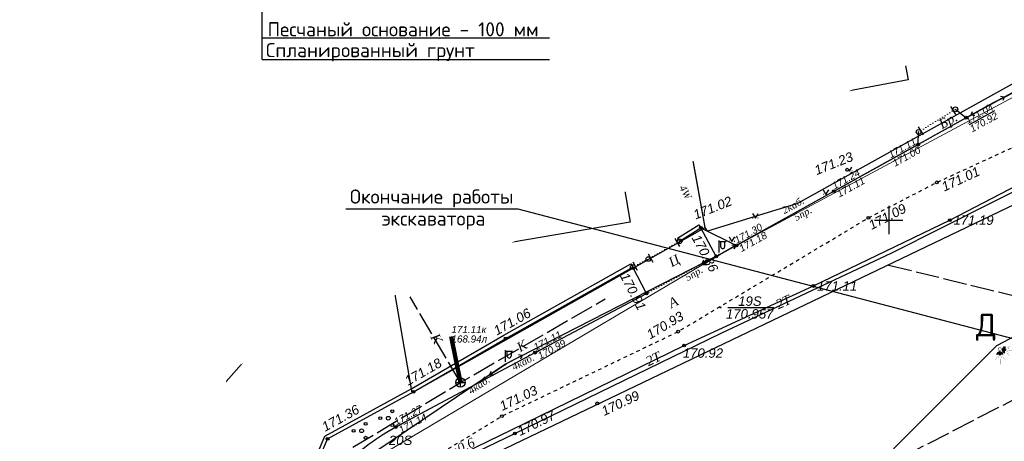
# Model space of a CAD drawing. Header units: metres. Extents: x 2193651 to 2201499, y 493187 to 494493.
# Tile 48 of 76: x 2199511 to 2199720, y 493843 to 493933. Entities that reach past the tile are written whole.
import ezdxf
from ezdxf.enums import TextEntityAlignment as Align

# ---------------------------------------------------------------- set-up
doc = ezdxf.new("R2010")
doc.units = ezdxf.units.M
doc.set_wipeout_variables(frame=1)
doc.header["$PDSIZE"] = 0.25
for name, pattern in [('1.5_1.5', [1.5, 0.75, -0.75]), ('10_2', [6, 5, -1]), ('366', [0.55, 0.05, -0.5]), ('IMPORT-GOST2_303 5 _2_', [24, 20, -1.5, 1, -1.5])]:
    doc.linetypes.add(name, pattern=pattern)
for name, color, linetype, lineweight in [('contur_line', 7, 'Continuous', 20), ('Level 8', 7, 'Continuous', 25), ('net_pipeline', 7, 'Continuous', 30), ('КР_Оси', 21, 'IMPORT-GOST2_303 5 _2_', 15)]:
    doc.layers.add(name, color=color, linetype=linetype, lineweight=lineweight)
for name, color, linetype in [('contur_line_building', 7, 'Continuous'), ('contur_line_fence', 7, 'Continuous'), ('contur_line_road', 7, 'Continuous'), ('grid_XY', 74, 'Continuous'), ('Labels', 7, 'Continuous'), ('net_electro', 1, 'Continuous'), ('net_geo', 7, 'Continuous'), ('p', 7, 'Continuous'), ('relief_point', 7, 'Continuous'), ('support', 7, 'Continuous'), ('vegetation_point', 7, 'Continuous'), ('z', 7, 'Continuous'), ('z_text_centerline_road', 7, 'Continuous'), ('Z_text_centerline_road_unviz', 7, 'Continuous'), ('z_text_net_cell', 7, 'Continuous'), ('z_text_net_electro', 7, 'Continuous'), ('z_text_net_geo', 7, 'Continuous'), ('z_text_net_pipeline', 7, 'Continuous'), ('z_text_relief_point', 7, 'Continuous'), ('Z_text_x_polygon', 7, 'Continuous'), ('разбив', 7, 'Continuous')]:
    doc.layers.add(name, color=color, linetype=linetype)
doc.layers.add('x_polygon', color=7, linetype='Continuous', true_color=0xffffff)
doc.styles.add('Bm-431', font='timesi.ttf')
doc.styles.add('D-131', font='ariali.ttf')
doc.styles.add('R-131', font='arial.ttf')
doc.styles.add('стиль1', font='isocpeur.ttf', dxfattribs={"width": 0.9})
doc.linetypes.add('ограждение2', pattern='A,0.25,-0.1,[132,ltypeshp.shx,S=0.1,R=0,X=-0.1,Y=0],-0.1,1', length=1.45)
doc.dimstyles.new('leader', dxfattribs={"dimtxt": 0.75, "dimasz": 0.18, "dimexe": 0.18, "dimexo": 0.0625, "dimgap": 0.25, "dimtad": 0, "dimtih": 1, "dimtoh": 1, "dimdec": 4, "dimzin": 0, "dimdsep": 46, "dimtxsty": 'D-131', "dimcen": 0, "dimadec": 0, "dimazin": 0, "dimtfac": 1, "dimtdec": 4, "dimtofl": 0, "dimtmove": 0, "dimatfit": 3, "dimfxl": 1, "dimtolj": 1, "dimtzin": 0, "dimarcsym": 0})

# ---------------------------------------------------------------- blocks, each defined once
blk = doc.blocks.new('ппрр')
h = blk.add_hatch(color=2)
h.dxf.hatch_style = 1
h.paths.add_polyline_path([(6796.481309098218, 8143.506317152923), (6796.337565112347, 8143.539292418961, 0.2336100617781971), (6795.722952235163, 8143.325960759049), (6796.871282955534, 8142.425781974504, 0.4820289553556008)])
h.paths.add_polyline_path([(6798.339886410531, 8143.397071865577, 0.893050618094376), (6797.242136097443, 8142.435859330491)])
at = {"layer": 'Level 8', "linetype": 'Continuous'}
h = blk.add_hatch(color=255, dxfattribs=at)
h.dxf.hatch_style = 1
h.set_gradient(color1=(255, 255, 0), color2=(255, 255, 0), tint=1)
edge = h.paths.add_edge_path()
edge.add_line((6796.138506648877, 8142.998863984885), (6796.452053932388, 8142.759880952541))
edge.add_arc((6796.28373900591, 8142.864230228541), 0.1980370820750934, 137.1687693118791, 328.20255722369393, ccw=False)
h = blk.add_hatch(color=255, dxfattribs=at)
h.dxf.hatch_style = 1
h.set_gradient(color1=(255, 255, 0), color2=(255, 255, 0), tint=1)
h.paths.add_polyline_path([(6797.645114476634, 8142.788715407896), (6797.94270880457, 8143.047890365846), (6797.981778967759, 8142.994835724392), (6798.002909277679, 8142.889191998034), (6797.976466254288, 8142.80647834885), (6797.921439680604, 8142.745377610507), (6797.837071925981, 8142.708889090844), (6797.745994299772, 8142.716249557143), (6797.681299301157, 8142.744365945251)])
at = {"color": 7, "linetype": 'ByBlock', "lineweight": -2, "const_width": 0.08000000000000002}
for points in [[(6796.080476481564, 8143.598269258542), (6797.028520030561, 8143.380785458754)], [(6797.028520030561, 8143.380785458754), (6798.079572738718, 8143.68880861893)], [(6795.722952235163, 8143.325960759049), (6796.871282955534, 8142.425781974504)], [(6798.339886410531, 8143.397071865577), (6797.242136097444, 8142.435859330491)]]:
    blk.add_lwpolyline(points, dxfattribs=at)
blk.add_lwpolyline([(6797.360823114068, 8143.740467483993, 399.9991666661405), (6797.36084016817, 8143.73705669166, 0.002500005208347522)], format="xyb", close=True, dxfattribs=at)
at = {"color": 7, "linetype": 'ByBlock', "lineweight": -2}
for points, const_width in [([(6798.339886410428, 8143.397071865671, 0.8930506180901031), (6797.242136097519, 8142.435859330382)], 0.08000000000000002), ([(6796.871282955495, 8142.425781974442, 0.8930506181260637), (6795.722952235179, 8143.325960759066)], 0.08000000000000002), ([(6796.138506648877, 8142.998863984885, 1.101240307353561), (6796.452053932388, 8142.759880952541)], 0.04000000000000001), ([(6797.642602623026, 8142.792232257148, 1.101240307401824), (6797.94270880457, 8143.047890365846)], 0.04000000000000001)]:
    blk.add_lwpolyline(points, format="xyb", dxfattribs=dict(at, const_width=const_width))
at = {"color": 7, "linetype": 'ByBlock', "lineweight": 15, "const_width": 0.04000000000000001}
for points in [[(6795.683270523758, 8142.934021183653), (6794.851715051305, 8142.639061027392)], [(6795.004415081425, 8141.226571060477), (6795.972177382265, 8142.460972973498)], [(6795.936054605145, 8142.762218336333), (6795.522035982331, 8142.491099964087)], [(6796.288212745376, 8142.543622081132), (6796.108543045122, 8142.031335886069)], [(6796.507583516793, 8142.34361663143), (6796.412278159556, 8141.415732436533)], [(6797.608857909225, 8142.378447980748), (6797.755316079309, 8141.452227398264)], [(6797.83227219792, 8142.55600253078), (6798.025171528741, 8142.08341727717)], [(6799.017570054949, 8141.511125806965), (6798.142127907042, 8142.517331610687)], [(6798.15911511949, 8142.817734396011), (6798.585844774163, 8142.57435419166)], [(6798.406284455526, 8143.008121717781), (6799.247141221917, 8142.758499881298)]]:
    blk.add_lwpolyline(points, dxfattribs=at)
blk = doc.blocks.new('330')
h = blk.add_hatch(color=0)
edge = h.paths.add_edge_path()
edge.add_arc((0, 0), 0.15, 0, 360.0002688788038)
at = {"color": 0}
blk.add_circle((0, 0), 0.15, dxfattribs=at)
blk = doc.blocks.new('475(c_1)')
h = blk.add_hatch(color=0)
edge = h.paths.add_edge_path()
edge.add_arc((0, 0), 0.25, 0, 360.0002688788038)
at = {"color": 0}
blk.add_lwpolyline([(-0.25, -0.5), (-0.25, 0.5)], dxfattribs=at)
blk.add_circle((0, 0), 0.25, dxfattribs=at)
blk = doc.blocks.new('330p')
at = {"color": 0}
blk.add_point((0, 0), dxfattribs=at)
blk = doc.blocks.new('5(2)')
h = blk.add_hatch(color=0)
edge = h.paths.add_edge_path()
edge.add_arc((0, 0), 0.05, 0, 360.0002688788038)
at = {"color": 0}
blk.add_circle((0, 0), 0.05, dxfattribs=at)
blk = doc.blocks.new('394')
for centre, radius in [((-0.85, 2.84217e-14), 0.15), ((0, 0), 0.2), ((0.425, 0.736122), 0.15), ((0.425, -0.736122), 0.15)]:
    blk.add_circle(centre, radius)
blk = doc.blocks.new('12')
at = {"color": 251, "true_color": 0x5d5d5d}
for points in [[(0, 1.5), (0, -1.5)], [(-1.5, 0), (1.5, 0)]]:
    blk.add_lwpolyline(points, dxfattribs=at)
blk = doc.blocks.new('ж9итдщд')
at = {"lineweight": 25, "true_color": 0x5d5d5d}
h = blk.add_hatch(color=251, dxfattribs=at)
edge = h.paths.add_edge_path()
edge.add_arc((2196716.508071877, 493914.6837518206), 0.1, 0, 360.0002688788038)
h = blk.add_hatch(color=251, dxfattribs=at)
edge = h.paths.add_edge_path()
edge.add_arc((2196659.442071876, 493882.9777518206), 0.1, 0, 360.0002688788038)
h = blk.add_hatch(color=251, dxfattribs=at)
edge = h.paths.add_edge_path()
edge.add_arc((2196614.068071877, 493859.6877518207), 0.1, 0, 360.0002688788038)
at = {"layer": 'x_polygon', "true_color": 0x5d5d5d}
h = blk.add_hatch(dxfattribs=at)
h.set_pattern_fill('416', color=251, style=0, pattern_type=2)
h.set_pattern_definition([(59.03620000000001, (2196704.266155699, 493917.5875565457), (10.00001517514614, 19.99999241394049), [1.166190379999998, -57.14332856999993]), (300.9638, (2196703.6661557, 493918.5875565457), (10.00001517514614, -19.99999241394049), [1.166190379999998, -57.14332856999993]), (180, (2196704.866155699, 493917.5875565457), (-10, -9.999999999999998), [0.1, -9.9]), (180, (2196703.766155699, 493917.5875565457), (-10, -9.999999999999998), [0.1, -9.9]), (59.03620000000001, (2196709.266155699, 493912.5875565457), (10.00001517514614, 19.99999241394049), [1.166190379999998, -57.14332856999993]), (300.9638, (2196708.6661557, 493913.5875565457), (10.00001517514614, -19.99999241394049), [1.166190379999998, -57.14332856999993]), (180, (2196709.866155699, 493912.5875565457), (-10, -9.999999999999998), [0.1, -9.9]), (180, (2196708.766155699, 493912.5875565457), (-10, -9.999999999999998), [0.1, -9.9])])
h.paths.add_polyline_path([(2196711.974071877, 493912.1357518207), (2196737.100071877, 493925.8737518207), (2196737.79934855, 493929.2135625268), (2196709.680071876, 493913.9137518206)])
h = blk.add_hatch(dxfattribs=at)
h.set_pattern_fill('416', color=251, style=0, pattern_type=2)
h.set_pattern_definition([(59.03620000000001, (2196662.153756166, 493895.7511115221), (10.00001517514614, 19.99999241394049), [1.166190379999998, -57.14332856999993]), (300.9638, (2196661.553756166, 493896.7511115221), (10.00001517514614, -19.99999241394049), [1.166190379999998, -57.14332856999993]), (180, (2196662.753756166, 493895.7511115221), (-10, -9.999999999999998), [0.1, -9.9]), (180, (2196661.653756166, 493895.7511115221), (-10, -9.999999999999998), [0.1, -9.9]), (59.03620000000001, (2196667.153756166, 493890.7511115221), (10.00001517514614, 19.99999241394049), [1.166190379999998, -57.14332856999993]), (300.9638, (2196666.553756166, 493891.7511115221), (10.00001517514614, -19.99999241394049), [1.166190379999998, -57.14332856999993]), (180, (2196667.753756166, 493890.7511115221), (-10, -9.999999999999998), [0.1, -9.9]), (180, (2196666.653756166, 493890.7511115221), (-10, -9.999999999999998), [0.1, -9.9])])
h.paths.add_polyline_path([(2196701.742071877, 493906.4117518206), (2196701.846071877, 493909.0917518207), (2196686.686071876, 493901.0717518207), (2196655.592071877, 493888.6977518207), (2196663.124071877, 493884.9477518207), (2196683.866071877, 493896.5117518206)])
at = {"color": 251, "lineweight": 25, "true_color": 0x5d5d5d}
for p, q in [((2196712.670249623, 493910.6996826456), (2196718.032577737, 493913.6316122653)), ((2196696.251035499, 493903.3722268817), (2196701.599627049, 493906.3439165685)), ((2196684.375131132, 493896.794261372), (2196689.685709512, 493899.7353402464)), ((2196663.632330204, 493885.23169978), (2196668.976573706, 493888.2112018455)), ((2196659.825829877, 493884.6834578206), (2196659.825829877, 493885.7834518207)), ((2196659.825829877, 493885.7834518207), (2196660.625829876, 493885.7834518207)), ((2196659.825829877, 493885.7834518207), (2196659.825829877, 493885.7834518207)), ((2196660.225829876, 493884.2834578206), (2196660.225829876, 493884.2834578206)), ((2196660.625829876, 493885.7834518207), (2196660.625829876, 493884.6834578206)), ((2196660.625829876, 493885.7834518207), (2196660.625829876, 493885.7834518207)), ((2196661.322595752, 493871.774433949), (2196671.11795728, 493871.774433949)), ((2196620.850090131, 493862.4231347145), (2196626.228560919, 493865.2776379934)), ((2196614.451829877, 493861.3934578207), (2196614.451829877, 493862.4934518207)), ((2196614.451829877, 493862.4934518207), (2196615.251829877, 493862.4934518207)), ((2196614.451829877, 493862.4934518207), (2196614.451829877, 493862.4934518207)), ((2196614.851829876, 493860.9934578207), (2196614.851829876, 493860.9934578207)), ((2196615.251829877, 493862.4934518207), (2196615.251829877, 493861.3934578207)), ((2196615.251829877, 493862.4934518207), (2196615.251829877, 493862.4934518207)), ((2196591.277228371, 493846.610748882), (2196596.727906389, 493849.5255677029))]:
    blk.add_line(p, q, dxfattribs=at)
for points in [[(2196720.064763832, 493916.5140365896), (2196716.508071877, 493914.6837518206)], [(2196720.064763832, 493916.5140365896), (2196719.276673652, 493916.6515201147)], [(2196720.064763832, 493916.5140365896), (2196719.718553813, 493915.792838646)], [(2196713.01151214, 493912.7410552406), (2196716.508071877, 493914.6837518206)], [(2196713.01151214, 493912.7410552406), (2196713.334563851, 493913.4729196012)], [(2196713.01151214, 493912.7410552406), (2196713.803583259, 493912.6287556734)], [(2196659.442071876, 493883.4777518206), (2196659.442071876, 493885.9777518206)], [(2196659.442071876, 493885.7834518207), (2196660.942071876, 493885.7834518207)], [(2196662.938631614, 493884.9204484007), (2196659.442071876, 493882.9777518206)], [(2196662.965214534, 493884.8718124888), (2196659.442071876, 493882.9777518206)], [(2196662.938631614, 493884.9204484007), (2196662.146560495, 493885.0327479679)], [(2196662.965214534, 493884.8718124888), (2196662.174775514, 493884.9950764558)], [(2196662.938631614, 493884.9204484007), (2196662.615579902, 493884.1885840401)], [(2196662.965214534, 493884.8718124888), (2196662.632052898, 493884.1444946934)], [(2196655.883479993, 493881.1511637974), (2196659.442071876, 493882.9777518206)], [(2196655.883479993, 493881.1511637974), (2196656.230439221, 493881.8720016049)], [(2196656.00172571, 493880.9371591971), (2196659.442071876, 493882.9777518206)], [(2196656.00172571, 493880.9371591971), (2196656.303996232, 493881.6778483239)], [(2196655.883479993, 493881.1511637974), (2196656.671426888, 493881.0128614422)], [(2196656.00172571, 493880.9371591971), (2196656.796650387, 493880.8472558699)], [(2196614.068071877, 493860.1877518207), (2196614.068071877, 493862.6877518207)], [(2196614.068071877, 493862.4934518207), (2196615.568071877, 493862.4934518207)], [(2196617.62666376, 493861.5143398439), (2196614.068071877, 493859.6877518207)], [(2196617.62666376, 493861.5143398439), (2196616.838716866, 493861.6526421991)], [(2196617.62666376, 493861.5143398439), (2196617.279704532, 493860.7935020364)], [(2196610.750893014, 493857.4525058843), (2196614.068071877, 493859.6877518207)], [(2196604.496071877, 493854.8097518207), (2196604.496071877, 493856.8097518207)], [(2196610.750893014, 493857.4525058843), (2196611.010025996, 493858.2093664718)], [(2196610.750893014, 493857.4525058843), (2196611.549674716, 493857.4085099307)], [(2196603.496071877, 493855.8097518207), (2196605.496071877, 493855.8097518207)]]:
    blk.add_lwpolyline(points, dxfattribs=at)
for centre, radius in [((2196716.508071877, 493914.6837518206), 0.1), ((2196659.442071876, 493882.9777518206), 0.1), ((2196614.068071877, 493859.6877518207), 0.1), ((2196604.496071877, 493855.8097518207), 1)]:
    blk.add_circle(centre, radius, dxfattribs=at)
for centre, start, end in [((2196660.225829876, 493884.6834578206), 179.9998479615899, 270.0000584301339), ((2196660.225829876, 493884.6834578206), 270.0000584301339, 0), ((2196614.851829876, 493861.3934578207), 179.9998479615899, 270.0000584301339), ((2196614.851829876, 493861.3934578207), 270.0000584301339, 0)]:
    blk.add_arc(centre, 0.4, start, end, dxfattribs=at)
at = {"layer": 'contur_line', "color": 251, "linetype": '366', "true_color": 0x5d5d5d, "flags": 128}
for points in [[(2196701.846071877, 493909.0917518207), (2196709.680071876, 493913.9137518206)], [(2196701.742071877, 493906.4117518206), (2196711.974071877, 493912.1357518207)], [(2196651.072071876, 493885.8457518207), (2196644.422071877, 493882.0657518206), (2196641.108071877, 493880.3477518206)], [(2196644.028071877, 493874.7237518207), (2196658.840071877, 493882.6317518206)]]:
    blk.add_lwpolyline(points, dxfattribs=at)
at = {"layer": 'contur_line_building', "color": 251, "lineweight": 30, "true_color": 0x5d5d5d}
for points in [[(2196665.669807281, 493913.7886965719), (2196658.428628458, 493952.4303738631), (2196692.41035252, 493958.798310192), (2196699.651531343, 493920.1566329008)], [(2196603.12021017, 493883.5050049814), (2196596.273161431, 493923.7544064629), (2196633.7061688, 493930.1223427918), (2196640.553217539, 493889.8729413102)], [(2196550.938929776, 493851.7798477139), (2196521.407174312, 493877.852164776), (2196541.318362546, 493900.4052942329), (2196570.85011801, 493874.3329771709)]]:
    blk.add_lwpolyline(points, close=True, dxfattribs=at)
at = {"layer": 'contur_line_fence', "color": 251, "true_color": 0x5d5d5d}
for p, q in [((2196650.645170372, 493886.522327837), (2196655.165170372, 493889.3743278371)), ((2196651.072071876, 493885.8457518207), (2196655.592071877, 493888.6977518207)), ((2196655.165170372, 493889.3743278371), (2196655.378621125, 493889.036039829)), ((2196655.378621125, 493889.036039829), (2196655.592071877, 493888.6977518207)), ((2196650.645170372, 493886.522327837), (2196650.858621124, 493886.1840398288)), ((2196650.858621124, 493886.1840398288), (2196651.072071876, 493885.8457518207)), ((2196613.717592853, 493865.8326065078), (2196640.715355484, 493881.0447265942)), ((2196614.114071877, 493865.1377518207), (2196641.108071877, 493880.3477518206)), ((2196640.715355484, 493881.0447265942), (2196640.91171368, 493880.6962392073)), ((2196640.91171368, 493880.6962392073), (2196641.108071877, 493880.3477518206)), ((2196594.125916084, 493854.5131043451), (2196613.717592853, 493865.8326065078)), ((2196594.518071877, 493853.8157518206), (2196614.114071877, 493865.1377518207)), ((2196575.641503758, 493844.3997564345), (2196594.125916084, 493854.5131043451)), ((2196576.270071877, 493843.8317518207), (2196594.518071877, 493853.8157518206)), ((2196567.415065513, 493824.9149135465), (2196575.641503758, 493844.3997564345)), ((2196568.152071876, 493824.6037518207), (2196576.270071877, 493843.8317518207))]:
    blk.add_line(p, q, dxfattribs=at)
at = {"layer": 'contur_line_road', "color": 251, "true_color": 0x5d5d5d, "flags": 128}
for points in [[(2196709.680071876, 493913.9137518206), (2196711.974071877, 493912.1357518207), (2196737.100071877, 493925.8737518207), (2196737.79934855, 493929.2135625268)], [(2196655.592071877, 493888.6977518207), (2196663.124071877, 493884.9477518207), (2196683.866071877, 493896.5117518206), (2196701.742071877, 493906.4117518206), (2196701.846071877, 493909.0917518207)], [(2196658.840071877, 493882.6317518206), (2196655.592071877, 493888.6977518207)], [(2196644.028071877, 493874.7237518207), (2196641.108071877, 493880.3477518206)]]:
    blk.add_lwpolyline(points, dxfattribs=at)
at = {"layer": 'contur_line_road', "color": 251, "linetype": '1.5_1.5', "true_color": 0x5d5d5d, "flags": 128}
blk.add_lwpolyline([(2196583.180071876, 493825.0777518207, -0.07087914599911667), (2196592.172071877, 493835.7737518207), (2196613.284071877, 493848.6337518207), (2196650.746071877, 493866.6197518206), (2196691.178071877, 493890.8157518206), (2196705.740071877, 493898.3777518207), (2196730.424071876, 493909.7757518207)], format="xyb", dxfattribs=at)
at = {"layer": 'contur_line_road', "color": 251, "true_color": 0x5d5d5d, "flags": 128}
blk.add_lwpolyline([(2196568.152071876, 493824.6037518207), (2196572.110071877, 493822.7457518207), (2196578.338071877, 493836.5877518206, -0.08729007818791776), (2196590.764071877, 493846.3357518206), (2196620.336071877, 493862.1497518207), (2196644.028071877, 493874.7237518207)], format="xyb", dxfattribs=at)
at = {"layer": 'net_electro', "color": 251, "lineweight": 20, "true_color": 0x5d5d5d, "flags": 128}
blk.add_lwpolyline([(2196452.846071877, 493791.0017518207), (2196522.250071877, 493761.2077518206), (2196569.176071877, 493829.4377518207), (2196659.442071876, 493882.9777518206), (2196761.156071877, 493937.6597518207)], dxfattribs=at)
at = {"layer": 'net_electro', "color": 251, "true_color": 0x5d5d5d, "flags": 128}
for points in [[(2196659.442071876, 493882.9777518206), (2196716.508071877, 493914.6837518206), (2196761.156071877, 493937.6597518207)], [(2196659.442071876, 493882.9777518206), (2196614.068071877, 493859.6877518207), (2196569.176071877, 493829.4377518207)]]:
    blk.add_lwpolyline(points, dxfattribs=at)
at = {"layer": 'net_pipeline', "color": 251, "true_color": 0x5d5d5d, "flags": 128}
for points in [[(2196574.288097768, 493786.5812133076), (2196576.764148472, 493786.8098658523), (2196577.69424699, 493803.120524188), (2196583.740183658, 493821.7965364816), (2196598.442071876, 493836.4237518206), (2196616.048071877, 493844.9377518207), (2196659.866526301, 493866.3212662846), (2196696.134069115, 493883.4108270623), (2196728.262302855, 493899.5776003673)], [(2196551.114136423, 493748.3344988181), (2196560.286071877, 493747.5057518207), (2196574.350071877, 493746.4497518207), (2196574.220071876, 493784.5737518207), (2196574.320001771, 493787.5227086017), (2196575.968071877, 493787.4117518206), (2196576.748071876, 493803.2937518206), (2196582.904071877, 493822.3097518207), (2196597.854071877, 493837.1837518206), (2196615.30505832, 493845.7618804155), (2196652.024071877, 493863.6537518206), (2196679.496071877, 493876.3417518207), (2196708.484071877, 493890.3277518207), (2196742.413741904, 493908.0264964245)]]:
    blk.add_lwpolyline(points, dxfattribs=at)
at = {"layer": 'net_pipeline', "color": 251, "linetype": '10_2', "true_color": 0x5d5d5d, "flags": 128}
for points in [[(2196695.488788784, 493880.7814902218), (2196735.288071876, 493871.0737518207), (2196791.947457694, 493899.433192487), (2196843.014471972, 493927.5497447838), (2196899.161049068, 493958.3838899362), (2196920.542233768, 493920.4037163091)], [(2196913.612071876, 493956.9337518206), (2196852.856968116, 493923.0651043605), (2196782.871416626, 493883.4975730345), (2196641.017826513, 493810.3378803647), (2196673.212071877, 493761.6397518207), (2196713.403988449, 493687.6641589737), (2196762.914574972, 493688.1986438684), (2196811.654071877, 493653.7077518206), (2196841.636071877, 493667.7937518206), (2196877.634071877, 493681.4797518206), (2196930.106455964, 493716.7838410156), (2196995.973187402, 493752.1162571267), (2196900.436071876, 493932.6377518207), (2196858.996880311, 493913.6264043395), (2196908.946071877, 493822.4197518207)], [(2196555.363724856, 493801.8915714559), (2196581.260040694, 493841.7768928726), (2196604.496071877, 493855.8097518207), (2196635.267968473, 493873.5771088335)], [(2196604.496071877, 493855.8097518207), (2196593.789737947, 493874.0491606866)]]:
    blk.add_lwpolyline(points, dxfattribs=at)
at = {"layer": 'p', "color": 251, "linetype": 'Continuous', "true_color": 0x5d5d5d}
for points in [[(2196567.852071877, 494016.7457518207), (2196579.212071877, 493943.0857518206), (2196583.352071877, 493916.3257518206), (2196536.752071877, 493906.7257518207), (2196518.412071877, 493891.3257518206), (2196511.892071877, 493879.3457518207), (2196489.912071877, 493891.5657518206), (2196513.692071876, 493939.7457518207), (2196539.492071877, 493966.8457518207), (2196524.212071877, 493994.5257518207)], [(2197058.832071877, 493711.5457518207), (2196681.952071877, 493564.5457518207), (2196660.412071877, 493604.8657518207), (2196639.972071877, 493640.8857518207), (2196629.412071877, 493660.5057518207), (2196597.912071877, 493719.0057518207), (2196578.312071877, 493756.1057518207), (2196577.472071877, 493761.1657518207), (2196577.452071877, 493786.1457518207), (2196578.232071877, 493801.9457518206), (2196581.652071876, 493813.5257518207), (2196585.372071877, 493821.1657518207), (2196595.252071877, 493832.7257518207), (2196756.752071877, 493910.2857518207), (2196821.372071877, 493940.6257518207), (2196842.732071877, 493950.7257518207), (2196916.872071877, 493986.0257518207)], [(2196656.512071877, 493888.8057518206), (2196654.432071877, 493900.2657518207), (2196644.572071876, 493954.8657518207), (2196644.252071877, 493956.6457518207), (2196695.872071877, 493965.9657518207), (2196699.552071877, 493946.9257518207), (2196736.292071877, 493955.0857518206), (2196738.252071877, 493955.4057518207), (2196742.992071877, 493931.0857518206), (2196741.072071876, 493930.0257518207), (2196676.092071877, 493893.8657518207), (2196656.972071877, 493887.9657518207)], [(2196579.212071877, 493943.0857518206), (2196583.352071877, 493916.3257518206), (2196594.172071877, 493853.5657518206), (2196656.512071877, 493888.8057518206), (2196644.572071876, 493954.8657518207), (2196641.032071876, 493954.2457518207)]]:
    blk.add_lwpolyline(points, close=True, dxfattribs=at)
at = {"layer": 'z', "color": 251, "linetype": 'Continuous', "true_color": 0x5d5d5d}
blk.add_lwpolyline([(2196724.652071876, 493481.4657518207), (2196696.112071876, 493538.0257518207), (2196681.952071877, 493564.5457518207), (2196660.412071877, 493604.8657518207), (2196639.972071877, 493640.8857518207), (2196629.412071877, 493660.5057518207), (2196597.912071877, 493719.0057518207), (2196578.312071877, 493756.1057518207), (2196577.472071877, 493761.1657518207), (2196577.452071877, 493786.1457518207), (2196578.232071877, 493801.9457518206), (2196581.652071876, 493813.5257518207), (2196585.372071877, 493821.1657518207), (2196595.252071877, 493832.7257518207), (2196756.752071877, 493910.2857518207)], dxfattribs=at)
at = {"layer": 'grid_XY', "color": 251, "true_color": 0x5d5d5d, "xscale": 2, "yscale": 2, "zscale": 2, "row_count": 14, "column_count": 13, "row_spacing": 100, "column_spacing": 100}
blk.add_blockref('12', (2196295.512071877, 493190.3657518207), dxfattribs=at)
at = {"layer": 'net_geo', "color": 251, "true_color": 0x5d5d5d, "xscale": 2, "yscale": 2, "zscale": 2}
for name in ['5(2)', '330p', '330p', '330p']:
    blk.add_blockref(name, (2196659.770071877, 493871.7737518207), dxfattribs=at)
at = {"layer": 'relief_point', "color": 251, "true_color": 0x5d5d5d, "xscale": 2, "yscale": 2, "zscale": 2}
for p in [(2196711.974071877, 493912.1357518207, 341.844), (2196701.742071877, 493906.4117518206, 341.994), (2196686.686071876, 493901.0717518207, 342.454), (2196705.740071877, 493898.3777518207, 342.01), (2196683.866071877, 493896.5117518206, 342.212), (2196691.178071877, 493890.8157518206, 342.178), (2196708.484071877, 493890.3277518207, 342.382), (2196655.592071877, 493888.6977518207, 342.04), (2196663.124071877, 493884.9477518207, 342.354), (2196658.840071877, 493882.6317518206, 341.724), (2196679.496071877, 493876.3417518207, 342.21), (2196644.028071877, 493874.7237518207, 341.822), (2196614.114071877, 493865.1377518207, 342.124), (2196650.746071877, 493866.6197518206, 341.86), (2196652.024071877, 493863.6537518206, 341.836), (2196620.336071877, 493862.1497518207, 341.982), (2196594.518071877, 493853.8157518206, 342.364), (2196633.578071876, 493851.3517518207, 341.98), (2196613.284071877, 493848.6337518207, 342.056), (2196590.764071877, 493846.3357518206, 342.274), (2196576.270071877, 493843.8317518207, 342.71), (2196616.048071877, 493844.9377518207, 341.946)]:
    blk.add_blockref('330', p, dxfattribs=at)
at = {"layer": 'support', "color": 251, "true_color": 0x5d5d5d, "xscale": 2, "yscale": 2, "zscale": 2}
for p, rotation in [((2196709.680071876, 493913.9137518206), 31.61321476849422), ((2196701.846071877, 493909.0917518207), 211.6132147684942), ((2196651.072071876, 493885.8457518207), 29.61481164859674), ((2196644.422071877, 493882.0657518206), 208.5086701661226), ((2196641.108071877, 493880.3477518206), 207.4025286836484)]:
    blk.add_blockref('475(c_1)', p, dxfattribs=dict(at, rotation=rotation))
at = {"layer": 'vegetation_point', "color": 251, "true_color": 0x5d5d5d, "xscale": 2, "yscale": 2, "zscale": 2}
for p in [(2196589.158071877, 493848.1977518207), (2196583.492071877, 493845.5297518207)]:
    blk.add_blockref('394', p, dxfattribs=at)
at = {"layer": 'grid_XY', "color": 251, "true_color": 0x5d5d5d, "style": 'R-131'}
blk.add_text('2193700', height=2, rotation=90, dxfattribs=at).set_placement((2196596.611770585, 493894.3825206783))
blk.add_text('493850', height=2, dxfattribs=at).set_placement((2196599.589942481, 493889.4780186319))
at = {"layer": 'Labels', "color": 251, "true_color": 0x5d5d5d}
for s, p in [('50:12:0080105:166', (2196693.622071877, 493926.9657518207)), ('50:12:0080105:94', (2196617.862071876, 493904.2157518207))]:
    blk.add_text(s, height=2, dxfattribs=at).set_placement(p, align=Align.MIDDLE_CENTER)
at = {"layer": 'z_text_centerline_road', "color": 251, "true_color": 0x5d5d5d, "style": 'Bm-431'}
for s, p in [('Бр.', (2196706.84374296, 493909.6650232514)), ('Ц', (2196649.411981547, 493880.3032126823))]:
    blk.add_text(s, height=2, rotation=29.10247469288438, dxfattribs=at).set_placement(p)
at = {"layer": 'Z_text_centerline_road_unviz', "color": 251, "true_color": 0x5d5d5d, "style": 'Bm-431'}
for s, rotation, p in [('А', 27.59015153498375, (2196649.35492535, 493871.5679869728)), ('h=0.6', 26.17667849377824, (2196601.220918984, 493839.139159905))]:
    blk.add_text(s, height=2, rotation=rotation, dxfattribs=at).set_placement(p)
at = {"layer": 'z_text_net_cell', "color": 251, "true_color": 0x5d5d5d, "style": 'D-131'}
for s, p in [('171.11к', (2196602.573842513, 493866.3065565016)), ('168.94л', (2196602.573842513, 493864.3016451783))]:
    blk.add_text(s, height=1.5, dxfattribs=at).set_placement(p)
at = {"layer": 'z_text_net_electro', "color": 251, "true_color": 0x5d5d5d, "style": 'Bm-431'}
for s, rotation, p in [(' 4W ', 298.6462923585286, (2196650.654548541, 493897.7600383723)), ('2каб. ', 29.05665000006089, (2196673.32019026, 493891.592086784)), ('5пр. ', 28.26271665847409, (2196675.855105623, 493890.1330474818)), ('5пр. ', 30.67369883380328, (2196652.768779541, 493877.3109891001)), ('4каб. ', 27.17095564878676, (2196615.898622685, 493858.314646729)), ('4каб. ', 33.97364374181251, (2196606.762314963, 493853.219721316))]:
    blk.add_text(s, height=1.5, rotation=rotation, dxfattribs=at).set_placement(p)
at = {"layer": 'z_text_net_geo', "color": 251, "true_color": 0x5d5d5d, "style": 'D-131'}
for s, p in [('19S', (2196663.521777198, 493872.1077672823)), ('170.957', (2196660.909226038, 493869.3988086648)), ('20S', (2196589.298606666, 493842.4939711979))]:
    blk.add_text(s, height=2, dxfattribs=at).set_placement(p)
at = {"layer": 'z_text_net_pipeline', "color": 251, "true_color": 0x5d5d5d, "style": 'Bm-431'}
for s, rotation, p in [('2Т', 24.78995169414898, (2196672.073153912, 493871.3507899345)), ('К', 300.4124689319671, (2196598.048608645, 493865.4767627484)), ('К', 30.00166766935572, (2196617.193697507, 493862.227767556, 342)), ('2Т', 25.9783299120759, (2196644.475726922, 493859.2341134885))]:
    blk.add_text(s, height=2, rotation=rotation, dxfattribs=at).set_placement(p)
at = {"layer": 'z_text_relief_point', "color": 251, "true_color": 0x5d5d5d, "style": 'D-131'}
for s, height, rotation, p in [('171.04', 1.5, 28.66826417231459, (2196712.296248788, 493910.780121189)), ('170.92', 1.5, 28.66826417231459, (2196713.252985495, 493908.9876492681)), ('171.11', 1.5, 29.05665000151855, (2196695.937318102, 493903.4839201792)), ('171.00', 1.5, 29.05665000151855, (2196696.845363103, 493901.6641829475)), (' 171.23', 2, 21.70030949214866, (2196679.47900824, 493899.6216625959)), ('171.24', 1.5, 28.97834920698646, (2196683.982798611, 493896.8627603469)), (' 171.01', 2, 24.78544344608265, (2196706.614008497, 493896.071662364)), ('171.11', 1.5, 28.97834920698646, (2196685.012464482, 493895.1397577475)), (' 171.02', 2, 21.70030949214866, (2196653.749451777, 493890.1730659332)), (' 171.09', 2, 27.4427077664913, (2196691.187832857, 493887.8760799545)), ('171.30', 1.5, 29.14037265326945, (2196663.239805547, 493885.2990890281)), (' 170.86', 2, 298.1665315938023, (2196653.201788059, 493887.2722698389)), ('171.18', 1.5, 29.14037265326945, (2196664.230544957, 493883.5241306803)), (' 170.91', 2, 297.4384934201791, (2196637.973567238, 493879.1796457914)), (' 171.06', 2, 29.39945659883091, (2196611.563255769, 493865.3838201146)), (' 170.93', 2, 30.89785811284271, (2196644.144286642, 493864.5378888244)), ('171.11', 1.5, 27.95612931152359, (2196620.525470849, 493862.5338776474)), ('170.99', 1.5, 27.95612931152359, (2196621.411502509, 493860.7039908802)), (' 171.18', 2, 30.01807515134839, (2196592.686493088, 493854.6896607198)), (' 171.03', 2, 25.64627608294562, (2196612.698390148, 493849.4012886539)), (' 170.99', 2, 25.42443944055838, (2196634.346054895, 493848.3311971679, 341.98)), (' 171.36', 2, 28.68432385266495, (2196575.052385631, 493844.9394240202)), ('171.27', 1.5, 28.13620561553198, (2196590.885945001, 493846.6850068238)), ('171.14', 1.5, 28.13620561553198, (2196591.880701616, 493844.9419903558)), (' 170.97', 2, 26.00262824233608, (2196616.479007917, 493844.0543048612))]:
    blk.add_text(s, height=height, rotation=rotation, dxfattribs=at).set_placement(p)
for s, p in [(' 171.19', (2196708.484071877, 493889.3448050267)), (' 171.11', (2196679.496071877, 493875.3424339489)), (' 170.92', (2196650.978200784, 493861.0626500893))]:
    blk.add_text(s, height=2, dxfattribs=at).set_placement(p)
at = {"layer": 'Z_text_x_polygon', "color": 251, "true_color": 0x5d5d5d, "style": 'R-131'}
for rotation, p in [(9.654479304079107, (2196615.657900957, 493910.0974418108)), (318.5601001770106, (2196543.771973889, 493877.5298446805))]:
    blk.add_text('Ж', height=2, rotation=rotation, dxfattribs=at).set_placement(p)
at = {"layer": 'z_text_net_cell', "color": 251, "true_color": 0x5d5d5d, "has_arrowhead": 0}
blk.add_leader([(2196604.496071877, 493855.8097518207), (2196602.485703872, 493865.5704159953)], dimstyle='leader', dxfattribs=at)
at = {"color": 7, "lineweight": 0, "true_color": 0xffffff}
blk.add_wipeout([(2197379.0007610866, 493517.10266345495), (2197495.5120718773, 493517.10266345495), (2197495.5120718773, 494487.36575182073), (2196201.795605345, 494487.36575182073), (2196201.795605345, 493187.3657518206), (2197495.5120718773, 493187.3657518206), (2197495.5120718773, 493517.10266345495), (2196554.680084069, 493517.10266345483), (2196554.680084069, 493858.2491584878), (2197070.7335650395, 494090.36575182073), (2197224.867163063, 494090.3657518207), (2197276.818454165, 493979.6499218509), (2197379.0007610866, 493803.7342076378)], dxfattribs=at)

msp = doc.modelspace()

# ---------------------------------------------------------------- block references
at = {"color": 1, "lineweight": 100}
msp.add_blockref('ж9итдщд', (3000, 0), dxfattribs=at)

# ---------------------------------------------------------------- next in the draw order: linework, layer by layer
msp.add_line((2199562.321754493, 493924.5202187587), (2199562.321754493, 493954.1083013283))
at = {"color": 7}
for p, q in [((2199562.423549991, 493929.1180473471), (2199623.448071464, 493929.1180473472)), ((2199562.321754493, 493924.5202187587), (2199623.448071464, 493924.5202187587))]:
    msp.add_line(p, q, dxfattribs=at)
at = {"color": 7, "lineweight": 25}
for p, q in [((2199580.13980156, 493892.7428385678), (2199616.697919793, 493892.7428385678)), ((2199616.697919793, 493892.7428385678), (2199833.561387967, 493835.8614815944))]:
    msp.add_line(p, q, dxfattribs=at)
at = {"layer": 'КР_Оси', "color": 5, "linetype": 'ограждение2', "lineweight": 30, "ltscale": 3.9}
for points in [[(2199718.494081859, 493863.6459802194), (2199907.198517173, 493963.0703421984), (2199917.573182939, 493941.5821089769), (2200026.495139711, 493999.8993021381), (2200134.946180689, 493797.6791730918), (2200193.034792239, 493826.9025743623), (2200197.097254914, 493822.2930546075), (2200216.021839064, 493831.9999942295), (2200216.966552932, 493830.1581864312), (2200219.848354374, 493831.6363416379), (2200242.387553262, 493788.346832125), (2200291.161523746, 493670.2389450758), (2200097.612071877, 493598.4657518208), (2200061.282999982, 493696.2078359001), (2199849.262071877, 493616.7157518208), (2199781.212071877, 493591.5657518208), (2199757.812071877, 493597.8657518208), (2199739.012071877, 493603.5657518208), (2199691.212071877, 493660.5657518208), (2199652.501025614, 493641.5567581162), (2199637.584071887, 493646.0037517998)], [(2199630.907018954, 493658.9282842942), (2199625.489499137, 493674.0459545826), (2199594.565920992, 493758.7141118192), (2199630.951997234, 493775.8593678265), (2199718.494081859, 493863.6459802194)]]:
    msp.add_lwpolyline(points, dxfattribs=at)

# ---------------------------------------------------------------- next in the draw order: block references
at = {"color": 7, "linetype": 'Continuous', "rotation": 40.10228514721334}
msp.add_blockref('ппрр', (2199765.940126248, 483255.4308945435), dxfattribs=at)

# ---------------------------------------------------------------- next in the draw order: texts
at = {"color": 7, "style": 'стиль1'}
for s, p in [('Песчаный основание - 100 мм', (2199563.494860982, 493929.4391892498)), ('Спланиpованный грунт', (2199563.150522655, 493925.0048114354))]:
    msp.add_text(s, height=3, dxfattribs=at).set_placement(p)
at = {"color": 7, "lineweight": 25, "style": 'стиль1'}
for s, p in [('Окончание работы', (2199580.991847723, 493893.8548463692)), ('экскаватора', (2199587.72774824, 493889.1800998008))]:
    msp.add_text(s, height=3, dxfattribs=at).set_placement(p)
at = {"layer": 'разбив', "color": 5, "style": 'стиль1'}
msp.add_text('Д', height=4.777499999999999, dxfattribs=at).set_placement((2199714.062441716, 493865.6472327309, 171.0040261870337))

doc.saveas('drawing.dxf')
